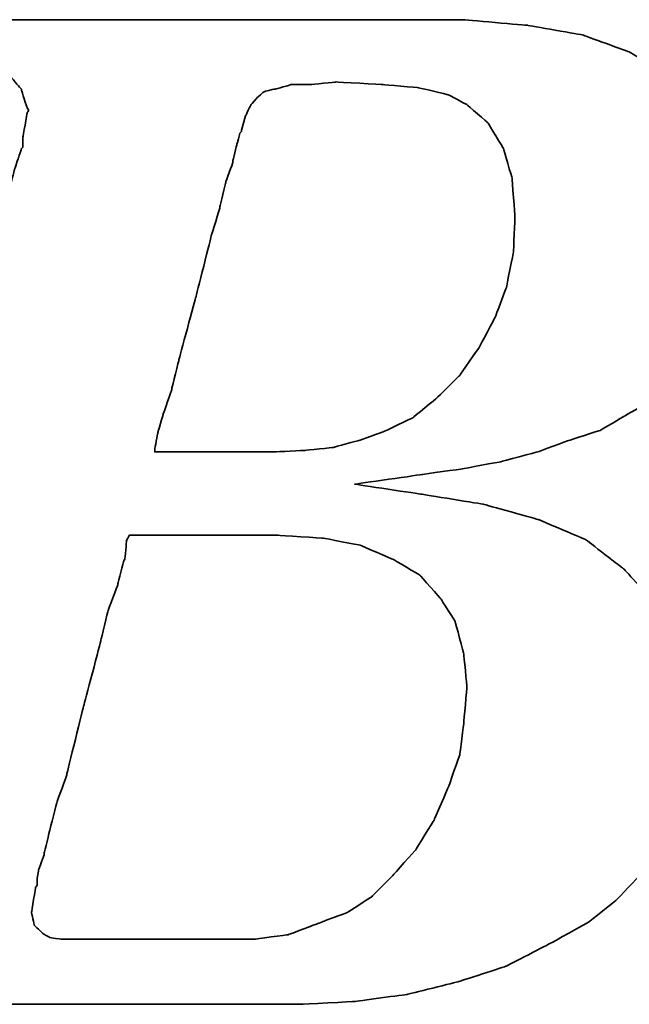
# Model space of a CAD drawing. Header units: millimetres. Extents: x -2774 to 3135, y -1571 to 860.
# Tile 128 of 256: x -2404.8 to -2401.91, y -866.96 to -862.29. Entities that reach past the tile are written whole.
import ezdxf

# ---------------------------------------------------------------- set-up
doc = ezdxf.new("R2010")
doc.units = ezdxf.units.MM
doc.layers.add('DIM', color=4, linetype='CONTINUOUS')
doc.layers.add('layer 1', color=7, linetype='CONTINUOUS')

# ---------------------------------------------------------------- blocks, each defined once
blk = doc.blocks.new('TBI MOTION logo(完整正式版)')
at = {"layer": 'layer 1', "color": 22, "lineweight": 35}
for points, knots in [([(-64.65375, -6.86375), (-64.65375, -6.86375), (-64.84375, -7.29625), (-64.84375, -7.29625), (-64.84375, -7.29625), (-64.84375, -7.29625), (-64.86875, -7.34375), (-64.86875, -7.34375), (-64.86875, -7.34375), (-64.86875, -7.34375), (-64.86875, -7.36875), (-64.86875, -7.36875), (-64.86875, -7.36875), (-64.86875, -7.36875), (-65.15375, -7.65375), (-65.15375, -7.65375), (-65.15375, -7.65375), (-65.15375, -7.65375), (-65.17875, -7.65375), (-65.17875, -7.65375), (-65.17875, -7.65375), (-65.17875, -7.65375), (-65.20375, -7.67875), (-65.20375, -7.67875), (-65.20375, -7.67875), (-65.20375, -7.67875), (-65.58875, -7.87125), (-65.58875, -7.87125), (-65.58875, -7.87125), (-65.58875, -7.87125), (-65.63375, -7.87125), (-65.63375, -7.87125), (-65.63375, -7.87125), (-65.63375, -7.87125), (-65.65875, -7.89375), (-65.65875, -7.89375), (-65.65875, -7.89375), (-65.65875, -7.89375), (-66.09375, -7.94375), (-66.09375, -7.94375), (-66.09375, -7.94375), (-66.09375, -7.94375), (-66.11375, -7.94375), (-66.11375, -7.94375), (-66.11375, -7.94375), (-66.11375, -7.94375), (-66.16375, -7.94375), (-66.16375, -7.94375), (-66.16375, -7.94375), (-66.16375, -7.94375), (-66.30875, -7.94375), (-66.30875, -7.94375), (-66.30875, -7.94375), (-66.30875, -7.94375), (-66.69375, -7.94375), (-66.69375, -7.94375), (-66.69375, -7.94375), (-66.69375, -7.94375), (-67.07375, -7.94375), (-67.07375, -7.94375), (-67.07375, -7.94375), (-67.07375, -7.94375), (-67.12375, -7.94375), (-67.12375, -7.94375), (-67.12375, -7.94375), (-67.12375, -7.94375), (-67.12375, -7.96625), (-67.12375, -7.96625), (-67.12375, -7.96625), (-67.12375, -7.96625), (-67.14875, -7.99125), (-67.14875, -7.99125), (-67.14875, -7.99125), (-67.14875, -7.99125), (-67.24375, -8.34875), (-67.24375, -8.34875), (-67.24375, -8.34875), (-67.24375, -8.34875), (-67.31375, -8.68625), (-67.31375, -8.68625), (-67.31375, -8.68625), (-67.31375, -8.68625), (-67.26875, -8.68625), (-67.26875, -8.68625), (-67.26875, -8.68625), (-67.26875, -8.68625), (-67.07375, -8.68625), (-67.07375, -8.68625), (-67.07375, -8.68625), (-67.07375, -8.68625), (-66.54875, -8.68625), (-66.54875, -8.68625), (-66.54875, -8.68625), (-66.54875, -8.68625), (-65.82625, -8.68625), (-65.82625, -8.68625), (-65.82625, -8.68625), (-65.82625, -8.68625), (-65.01375, -8.68625), (-65.01375, -8.68625), (-65.01375, -8.68625), (-65.01375, -8.68625), (-64.05375, -8.68625), (-64.05375, -8.68625), (-64.05375, -8.68625), (-64.05375, -8.68625), (-62.08375, -8.68625), (-62.08375, -8.68625), (-62.08375, -8.68625), (-62.08375, -8.68625), (-60.06875, -8.68625), (-60.06875, -8.68625), (-60.06875, -8.68625), (-60.06875, -8.68625), (-59.10875, -8.68625), (-59.10875, -8.68625), (-59.10875, -8.68625), (-59.10875, -8.68625), (-58.29375, -8.68625), (-58.29375, -8.68625), (-58.29375, -8.68625), (-58.29375, -8.68625), (-57.57375, -8.68625), (-57.57375, -8.68625), (-57.57375, -8.68625), (-57.57375, -8.68625), (-57.04875, -8.68625), (-57.04875, -8.68625), (-57.04875, -8.68625), (-57.04875, -8.68625), (-56.85375, -8.68625), (-56.85375, -8.68625), (-56.85375, -8.68625), (-56.85375, -8.68625), (-56.70875, -8.68625), (-56.70875, -8.68625), (-56.70875, -8.68625), (-56.70875, -8.68625), (-56.61375, -8.68625), (-56.61375, -8.68625), (-56.61375, -8.68625), (-56.61375, -8.68625), (-56.56875, -8.68625), (-56.56875, -8.68625), (-56.56875, -8.68625), (-56.56875, -8.68625), (-55.65375, -8.63875), (-55.65375, -8.63875), (-55.65375, -8.63875), (-55.65375, -8.63875), (-54.76875, -8.51875), (-54.76875, -8.51875), (-54.76875, -8.51875), (-54.76875, -8.51875), (-53.90375, -8.30375), (-53.90375, -8.30375), (-53.90375, -8.30375), (-53.90375, -8.30375), (-53.08875, -8.03875), (-53.08875, -8.03875), (-53.08875, -8.03875), (-53.08875, -8.03875), (-52.34375, -7.65375), (-52.34375, -7.65375), (-52.34375, -7.65375), (-52.34375, -7.65375), (-51.69875, -7.29625), (-51.69875, -7.29625), (-51.69875, -7.29625), (-51.69875, -7.29625), (-51.21875, -6.91125), (-51.21875, -6.91125), (-51.21875, -6.91125), (-51.21875, -6.91125), (-50.83375, -6.50375), (-50.83375, -6.50375), (-50.83375, -6.50375), (-50.83375, -6.50375), (-50.44875, -5.94875), (-50.44875, -5.94875), (-50.44875, -5.94875), (-50.44875, -5.94875), (-50.13875, -5.30375), (-50.13875, -5.30375), (-50.13875, -5.30375), (-50.13875, -5.30375), (-49.99375, -4.65375), (-49.99375, -4.65375), (-49.99375, -4.65375), (-49.99375, -4.65375), (-49.92375, -3.98375), (-49.92375, -3.98375), (-49.92375, -3.98375), (-49.92375, -3.98375), (-49.99375, -3.19374), (-49.99375, -3.19374), (-49.99375, -3.19374), (-49.99375, -3.19374), (-50.23374, -2.44874), (-50.23374, -2.44874), (-50.23374, -2.44874), (-50.23374, -2.44874), (-50.59375, -1.87374), (-50.59375, -1.87374), (-50.59375, -1.87374), (-50.59375, -1.87374), (-51.09875, -1.31874), (-51.09875, -1.31874), (-51.09875, -1.31874), (-51.09875, -1.31874), (-51.74375, -0.81875), (-51.74375, -0.81875), (-51.74375, -0.81875), (-51.74375, -0.81875), (-52.53875, -0.48125), (-52.53875, -0.48125), (-52.53875, -0.48125), (-52.53875, -0.48125), (-53.47375, -0.21875), (-53.47375, -0.21875), (-53.47375, -0.21875), (-53.47375, -0.21875), (-54.52875, -0.04874), (-54.52875, -0.04874), (-54.52875, -0.04874), (-54.52875, -0.04874), (-55.65375, 0.12125), (-55.65375, 0.12125), (-55.65375, 0.12125), (-55.65375, 0.12125), (-54.50375, 0.28624), (-54.50375, 0.28624), (-54.50375, 0.28624), (-54.50375, 0.28624), (-53.83375, 0.38124), (-53.83375, 0.38124), (-53.83375, 0.38124), (-53.83375, 0.38124), (-53.18375, 0.50125), (-53.18375, 0.50125), (-53.18375, 0.50125), (-53.18375, 0.50125), (-52.55875, 0.66874), (-52.55875, 0.66874), (-52.55875, 0.66874), (-52.55875, 0.66874), (-52.03375, 0.86124), (-52.03375, 0.86124), (-52.03375, 0.86124), (-52.03375, 0.86124), (-51.50374, 1.03124), (-51.50374, 1.03124), (-51.50374, 1.03124), (-51.50374, 1.03124), (-51.09875, 1.27125), (-51.09875, 1.27125), (-51.09875, 1.27125), (-51.09875, 1.27125), (-50.71375, 1.48624), (-50.71375, 1.48624), (-50.71375, 1.48624), (-50.71375, 1.48624), (-50.37625, 1.77625), (-50.37625, 1.77625), (-50.37625, 1.77625), (-50.37625, 1.77625), (-49.82375, 2.37625), (-49.82375, 2.37625), (-49.82375, 2.37625), (-49.82375, 2.37625), (-49.41875, 2.99625), (-49.41875, 2.99625), (-49.41875, 2.99625), (-49.41875, 2.99625), (-49.22375, 3.76625), (-49.22375, 3.76625), (-49.22375, 3.76625), (-49.22375, 3.76625), (-49.15375, 4.50874), (-49.15375, 4.50874), (-49.15375, 4.50874), (-49.15375, 4.50874), (-49.20375, 5.25125), (-49.20375, 5.25125), (-49.20375, 5.25125), (-49.20375, 5.25125), (-49.41875, 5.92625), (-49.41875, 5.92625), (-49.41875, 5.92625), (-49.41875, 5.92625), (-49.77875, 6.47625), (-49.77875, 6.47625), (-49.77875, 6.47625), (-49.77875, 6.47625), (-50.33125, 7.02624), (-50.33125, 7.02624), (-50.33125, 7.02624), (-50.33125, 7.02624), (-51.00125, 7.43625), (-51.00125, 7.43625), (-51.00125, 7.43625), (-51.00125, 7.43625), (-51.79375, 7.72625), (-51.79375, 7.72625), (-51.79375, 7.72625), (-51.79375, 7.72625), (-52.72875, 7.89124), (-52.72875, 7.89124), (-52.72875, 7.89124), (-52.72875, 7.89124), (-53.83375, 7.98625), (-53.83375, 7.98625), (-53.83375, 7.98625), (-53.83375, 7.98625), (-53.92875, 7.98625), (-53.92875, 7.98625), (-53.92875, 7.98625), (-53.92875, 7.98625), (-54.26375, 7.98625), (-54.26375, 7.98625), (-54.26375, 7.98625), (-54.26375, 7.98625), (-54.74375, 7.98625), (-54.74375, 7.98625), (-54.74375, 7.98625), (-54.74375, 7.98625), (-55.36875, 7.98625), (-55.36875, 7.98625), (-55.36875, 7.98625), (-55.36875, 7.98625), (-56.13375, 7.98625), (-56.13375, 7.98625), (-56.13375, 7.98625), (-56.13375, 7.98625), (-56.94875, 7.98625), (-56.94875, 7.98625), (-56.94875, 7.98625), (-56.94875, 7.98625), (-58.77625, 7.98625), (-58.77625, 7.98625), (-58.77625, 7.98625), (-58.77625, 7.98625), (-60.59875, 7.98625), (-60.59875, 7.98625), (-60.59875, 7.98625), (-60.59875, 7.98625), (-61.41375, 7.98625), (-61.41375, 7.98625), (-61.41375, 7.98625), (-61.41375, 7.98625), (-62.17875, 7.98625), (-62.17875, 7.98625), (-62.17875, 7.98625), (-62.17875, 7.98625), (-62.80375, 7.98625), (-62.80375, 7.98625), (-62.80375, 7.98625), (-62.80375, 7.98625), (-63.30625, 7.98625), (-63.30625, 7.98625), (-63.30625, 7.98625), (-63.30625, 7.98625), (-63.57375, 7.98625), (-63.57375, 7.98625), (-63.57375, 7.98625), (-63.57375, 7.98625), (-63.57375, 7.96375), (-63.57375, 7.96375), (-63.57375, 7.96375), (-63.57375, 7.96375), (-63.59875, 7.94125), (-63.59875, 7.94125), (-63.59875, 7.94125), (-63.59875, 7.94125), (-63.69375, 7.55625), (-63.69375, 7.55625), (-63.69375, 7.55625), (-63.69375, 7.55625), (-63.76375, 7.24624), (-63.76375, 7.24624), (-63.76375, 7.24624), (-63.76375, 7.24624), (-63.23875, 7.24624), (-63.23875, 7.24624), (-63.23875, 7.24624), (-63.23875, 7.24624), (-62.75875, 7.24624), (-62.75875, 7.24624), (-62.75875, 7.24624), (-62.75875, 7.24624), (-62.61125, 7.24624), (-62.61125, 7.24624), (-62.61125, 7.24624), (-62.61125, 7.24624), (-62.56625, 7.24624), (-62.56625, 7.24624), (-62.56625, 7.24624), (-62.56625, 7.24624), (-62.22875, 7.24624), (-62.22875, 7.24624), (-62.22875, 7.24624), (-62.22875, 7.24624), (-62.20375, 7.24624), (-62.20375, 7.24624), (-62.20375, 7.24624), (-62.20375, 7.24624), (-62.17875, 7.21875), (-62.17875, 7.21875), (-62.17875, 7.21875), (-62.17875, 7.21875), (-61.96375, 7.17125), (-61.96375, 7.17125), (-61.96375, 7.17125), (-61.96375, 7.17125), (-61.72375, 7.12624), (-61.72375, 7.12624), (-61.72375, 7.12624), (-61.72375, 7.12624), (-61.70375, 7.12624), (-61.70375, 7.12624), (-61.70375, 7.12624), (-61.70375, 7.12624), (-61.55875, 7.07624), (-61.55875, 7.07624), (-61.55875, 7.07624), (-61.55875, 7.07624), (-61.50875, 7.07624), (-61.50875, 7.07624), (-61.50875, 7.07624), (-61.50875, 7.07624), (-61.48375, 7.02624), (-61.48375, 7.02624), (-61.48375, 7.02624), (-61.48375, 7.02624), (-61.31875, 6.83375), (-61.31875, 6.83375), (-61.31875, 6.83375), (-61.31875, 6.83375), (-61.29375, 6.81125), (-61.29375, 6.81125), (-61.29375, 6.81125), (-61.29375, 6.81125), (-61.29375, 6.78625), (-61.29375, 6.78625), (-61.29375, 6.78625), (-61.29375, 6.78625), (-61.19875, 6.50124), (-61.19875, 6.50124), (-61.19875, 6.50124), (-61.19875, 6.50124), (-61.17375, 6.45124), (-61.17375, 6.45124), (-61.17375, 6.45124), (-61.17375, 6.45124), (-61.19875, 6.40625), (-61.19875, 6.40625), (-61.19875, 6.40625), (-61.19875, 6.40625), (-61.26875, 5.99624), (-61.26875, 5.99624), (-61.26875, 5.99624), (-61.26875, 5.99624), (-61.26875, 5.85125), (-61.26875, 5.85125), (-61.26875, 5.85125), (-61.26875, 5.85125), (-61.26875, 5.82625), (-61.26875, 5.82625), (-61.26875, 5.82625), (-61.26875, 5.82625), (-61.29375, 5.80625), (-61.29375, 5.80625), (-61.29375, 5.80625), (-61.29375, 5.80625), (-61.34125, 5.66125), (-61.34125, 5.66125), (-61.34125, 5.66125), (-61.34125, 5.66125), (-61.41375, 5.44625), (-61.41375, 5.44625), (-61.41375, 5.44625), (-61.41375, 5.44625), (-61.48375, 5.15625), (-61.48375, 5.15625), (-61.48375, 5.15625), (-61.48375, 5.15625), (-61.58375, 4.82124), (-61.58375, 4.82124), (-61.58375, 4.82124), (-61.58375, 4.82124), (-61.79875, 4.00375), (-61.79875, 4.00375), (-61.79875, 4.00375), (-61.79875, 4.00375), (-62.05875, 2.99625), (-62.05875, 2.99625), (-62.05875, 2.99625), (-62.05875, 2.99625), (-62.34875, 1.91625), (-62.34875, 1.91625), (-62.34875, 1.91625), (-62.34875, 1.91625), (-62.97375, -0.41124), (-62.97375, -0.41124), (-62.97375, -0.41124), (-62.97375, -0.41124), (-63.59875, -2.75875), (-63.59875, -2.75875), (-63.59875, -2.75875), (-63.59875, -2.75875), (-63.88375, -3.86374), (-63.88375, -3.86374), (-63.88375, -3.86374), (-63.88375, -3.86374), (-64.14875, -4.82374), (-64.14875, -4.82374), (-64.14875, -4.82374), (-64.14875, -4.82374), (-64.36375, -5.64125), (-64.36375, -5.64125), (-64.36375, -5.64125), (-64.36375, -5.64125), (-64.43625, -5.97625), (-64.43625, -5.97625), (-64.43625, -5.97625), (-64.43625, -5.97625), (-64.50875, -6.28625), (-64.50875, -6.28625), (-64.50875, -6.28625), (-64.50875, -6.28625), (-64.50875, -6.30875), (-64.50875, -6.30875), (-64.50875, -6.30875), (-64.50875, -6.30875), (-64.57875, -6.50375), (-64.57875, -6.50375), (-64.57875, -6.50375), (-64.57875, -6.50375), (-64.62875, -6.69625), (-64.62875, -6.69625), (-64.62875, -6.69625), (-64.62875, -6.69625), (-64.62875, -6.76875), (-64.62875, -6.76875), (-64.62875, -6.76875), (-64.62875, -6.76875), (-64.62875, -6.81375), (-64.62875, -6.81375), (-64.62875, -6.81375), (-64.62875, -6.81375), (-64.62875, -6.83875), (-64.62875, -6.83875), (-64.62875, -6.83875), (-64.62875, -6.83875), (-64.65375, -6.86375), (-64.65375, -6.86375)], [0, 0, 0, 0, 0.00719424, 0.00719424, 0.00719424, 0.00719425, 0.01438849, 0.01438849, 0.01438849, 0.0143885, 0.02158273, 0.02158273, 0.02158273, 0.02158274, 0.02877698, 0.02877698, 0.02877698, 0.02877699, 0.03597122, 0.03597122, 0.03597122, 0.03597123, 0.04316547, 0.04316547, 0.04316547, 0.04316548, 0.05035971, 0.05035971, 0.05035971, 0.05035972, 0.05755396, 0.05755396, 0.05755396, 0.05755397, 0.0647482, 0.0647482, 0.0647482, 0.06474821, 0.07194245, 0.07194245, 0.07194245, 0.07194246, 0.07913669, 0.07913669, 0.07913669, 0.0791367, 0.08633094, 0.08633094, 0.08633094, 0.08633095, 0.09352518, 0.09352518, 0.09352518, 0.09352519, 0.10071942, 0.10071942, 0.10071942, 0.10071943, 0.10791367, 0.10791367, 0.10791367, 0.10791368, 0.11510791, 0.11510791, 0.11510791, 0.11510792, 0.12230216, 0.12230216, 0.12230216, 0.12230217, 0.1294964, 0.1294964, 0.1294964, 0.12949641, 0.13669065, 0.13669065, 0.13669065, 0.13669066, 0.14388489, 0.14388489, 0.14388489, 0.1438849, 0.15107914, 0.15107914, 0.15107914, 0.15107915, 0.15827338, 0.15827338, 0.15827338, 0.15827339, 0.16546763, 0.16546763, 0.16546763, 0.16546764, 0.17266187, 0.17266187, 0.17266187, 0.17266188, 0.17985612, 0.17985612, 0.17985612, 0.17985613, 0.18705036, 0.18705036, 0.18705036, 0.18705037, 0.1942446, 0.1942446, 0.1942446, 0.19424461, 0.20143885, 0.20143885, 0.20143885, 0.20143886, 0.20863309, 0.20863309, 0.20863309, 0.2086331, 0.21582734, 0.21582734, 0.21582734, 0.21582735, 0.22302158, 0.22302158, 0.22302158, 0.22302159, 0.23021583, 0.23021583, 0.23021583, 0.23021584, 0.23741007, 0.23741007, 0.23741007, 0.23741008, 0.24460432, 0.24460432, 0.24460432, 0.24460433, 0.25179856, 0.25179856, 0.25179856, 0.25179857, 0.25899281, 0.25899281, 0.25899281, 0.25899282, 0.26618705, 0.26618705, 0.26618705, 0.26618706, 0.27338129, 0.27338129, 0.27338129, 0.2733813, 0.28057554, 0.28057554, 0.28057554, 0.28057555, 0.28776978, 0.28776978, 0.28776978, 0.28776979, 0.29496403, 0.29496403, 0.29496403, 0.29496404, 0.30215827, 0.30215827, 0.30215827, 0.30215828, 0.30935252, 0.30935252, 0.30935252, 0.30935253, 0.31654676, 0.31654676, 0.31654676, 0.31654677, 0.32374101, 0.32374101, 0.32374101, 0.32374102, 0.33093525, 0.33093525, 0.33093525, 0.33093526, 0.3381295, 0.3381295, 0.3381295, 0.33812951, 0.34532374, 0.34532374, 0.34532374, 0.34532375, 0.35251799, 0.35251799, 0.35251799, 0.352518, 0.35971223, 0.35971223, 0.35971223, 0.35971224, 0.36690647, 0.36690647, 0.36690647, 0.36690648, 0.37410072, 0.37410072, 0.37410072, 0.37410073, 0.38129496, 0.38129496, 0.38129496, 0.38129497, 0.38848921, 0.38848921, 0.38848921, 0.38848922, 0.39568345, 0.39568345, 0.39568345, 0.39568346, 0.4028777, 0.4028777, 0.4028777, 0.40287771, 0.41007194, 0.41007194, 0.41007194, 0.41007195, 0.41726619, 0.41726619, 0.41726619, 0.4172662, 0.42446043, 0.42446043, 0.42446043, 0.42446044, 0.43165468, 0.43165468, 0.43165468, 0.43165469, 0.43884892, 0.43884892, 0.43884892, 0.43884893, 0.44604317, 0.44604317, 0.44604317, 0.44604318, 0.45323741, 0.45323741, 0.45323741, 0.45323742, 0.46043165, 0.46043165, 0.46043165, 0.46043166, 0.4676259, 0.4676259, 0.4676259, 0.46762591, 0.47482014, 0.47482014, 0.47482014, 0.47482015, 0.48201439, 0.48201439, 0.48201439, 0.4820144, 0.48920863, 0.48920863, 0.48920863, 0.48920864, 0.49640288, 0.49640288, 0.49640288, 0.49640289, 0.50359712, 0.50359712, 0.50359712, 0.50359713, 0.51079137, 0.51079137, 0.51079137, 0.51079138, 0.51798561, 0.51798561, 0.51798561, 0.51798562, 0.52517986, 0.52517986, 0.52517986, 0.52517987, 0.5323741, 0.5323741, 0.5323741, 0.53237411, 0.53956835, 0.53956835, 0.53956835, 0.53956836, 0.54676259, 0.54676259, 0.54676259, 0.5467626, 0.55395683, 0.55395683, 0.55395683, 0.55395684, 0.56115108, 0.56115108, 0.56115108, 0.56115109, 0.56834532, 0.56834532, 0.56834532, 0.56834533, 0.57553957, 0.57553957, 0.57553957, 0.57553958, 0.58273381, 0.58273381, 0.58273381, 0.58273382, 0.58992806, 0.58992806, 0.58992806, 0.58992807, 0.5971223, 0.5971223, 0.5971223, 0.59712231, 0.60431655, 0.60431655, 0.60431655, 0.60431656, 0.61151079, 0.61151079, 0.61151079, 0.6115108, 0.61870504, 0.61870504, 0.61870504, 0.61870505, 0.62589928, 0.62589928, 0.62589928, 0.62589929, 0.63309353, 0.63309353, 0.63309353, 0.63309354, 0.64028777, 0.64028777, 0.64028777, 0.64028778, 0.64748201, 0.64748201, 0.64748201, 0.64748202, 0.65467626, 0.65467626, 0.65467626, 0.65467627, 0.6618705, 0.6618705, 0.6618705, 0.66187051, 0.66906475, 0.66906475, 0.66906475, 0.66906476, 0.67625899, 0.67625899, 0.67625899, 0.676259, 0.68345324, 0.68345324, 0.68345324, 0.68345325, 0.69064748, 0.69064748, 0.69064748, 0.69064749, 0.69784173, 0.69784173, 0.69784173, 0.69784174, 0.70503597, 0.70503597, 0.70503597, 0.70503598, 0.71223022, 0.71223022, 0.71223022, 0.71223023, 0.71942446, 0.71942446, 0.71942446, 0.71942447, 0.72661871, 0.72661871, 0.72661871, 0.72661872, 0.73381295, 0.73381295, 0.73381295, 0.73381296, 0.74100719, 0.74100719, 0.74100719, 0.7410072, 0.74820144, 0.74820144, 0.74820144, 0.74820145, 0.75539568, 0.75539568, 0.75539568, 0.75539569, 0.76258993, 0.76258993, 0.76258993, 0.76258994, 0.76978417, 0.76978417, 0.76978417, 0.76978418, 0.77697842, 0.77697842, 0.77697842, 0.77697843, 0.78417266, 0.78417266, 0.78417266, 0.78417267, 0.79136691, 0.79136691, 0.79136691, 0.79136692, 0.79856115, 0.79856115, 0.79856115, 0.79856116, 0.8057554, 0.8057554, 0.8057554, 0.80575541, 0.81294964, 0.81294964, 0.81294964, 0.81294965, 0.82014388, 0.82014388, 0.82014388, 0.82014389, 0.82733813, 0.82733813, 0.82733813, 0.82733814, 0.83453237, 0.83453237, 0.83453237, 0.83453238, 0.84172662, 0.84172662, 0.84172662, 0.84172663, 0.84892086, 0.84892086, 0.84892086, 0.84892087, 0.85611511, 0.85611511, 0.85611511, 0.85611512, 0.86330935, 0.86330935, 0.86330935, 0.86330936, 0.8705036, 0.8705036, 0.8705036, 0.87050361, 0.87769784, 0.87769784, 0.87769784, 0.87769785, 0.88489209, 0.88489209, 0.88489209, 0.8848921, 0.89208633, 0.89208633, 0.89208633, 0.89208634, 0.89928058, 0.89928058, 0.89928058, 0.89928059, 0.90647482, 0.90647482, 0.90647482, 0.90647483, 0.91366906, 0.91366906, 0.91366906, 0.91366907, 0.92086331, 0.92086331, 0.92086331, 0.92086332, 0.92805755, 0.92805755, 0.92805755, 0.92805756, 0.9352518, 0.9352518, 0.9352518, 0.93525181, 0.94244604, 0.94244604, 0.94244604, 0.94244605, 0.94964029, 0.94964029, 0.94964029, 0.9496403, 0.95683453, 0.95683453, 0.95683453, 0.95683454, 0.96402878, 0.96402878, 0.96402878, 0.96402879, 0.97122302, 0.97122302, 0.97122302, 0.97122303, 0.97841727, 0.97841727, 0.97841727, 0.97841728, 0.98561151, 0.98561151, 0.98561151, 0.98561152, 0.99280576, 0.99280576, 0.99280576, 0.99280577, 1, 1, 1, 1]), ([(-57.50375, 6.35625), (-57.50375, 6.35625), (-57.57375, 6.11625), (-57.57375, 6.11625), (-57.57375, 6.11625), (-57.57375, 6.11625), (-57.57375, 6.09125), (-57.57375, 6.09125), (-57.57375, 6.09125), (-57.57375, 6.09125), (-57.59875, 6.06625), (-57.59875, 6.06625), (-57.59875, 6.06625), (-57.59875, 6.06625), (-57.64875, 5.87625), (-57.64875, 5.87625), (-57.64875, 5.87625), (-57.64875, 5.87625), (-57.71875, 5.58875), (-57.71875, 5.58875), (-57.71875, 5.58875), (-57.71875, 5.58875), (-57.71875, 5.56625), (-57.71875, 5.56625), (-57.71875, 5.56625), (-57.71875, 5.56625), (-57.83875, 5.23125), (-57.83875, 5.23125), (-57.83875, 5.23125), (-57.83875, 5.23125), (-57.93625, 4.82124), (-57.93625, 4.82124), (-57.93625, 4.82124), (-57.93625, 4.82124), (-57.93625, 4.79624), (-57.93625, 4.79624), (-57.93625, 4.79624), (-57.93625, 4.79624), (-58.07875, 4.34125), (-58.07875, 4.34125), (-58.07875, 4.34125), (-58.07875, 4.34125), (-58.34375, 3.28625), (-58.34375, 3.28625), (-58.34375, 3.28625), (-58.34375, 3.28625), (-58.62875, 2.23124), (-58.62875, 2.23124), (-58.62875, 2.23124), (-58.62875, 2.23124), (-58.74875, 1.75125), (-58.74875, 1.75125), (-58.74875, 1.75125), (-58.74875, 1.75125), (-58.74875, 1.72625), (-58.74875, 1.72625), (-58.74875, 1.72625), (-58.74875, 1.72625), (-58.89375, 1.31625), (-58.89375, 1.31625), (-58.89375, 1.31625), (-58.89375, 1.31625), (-58.98875, 0.98124), (-58.98875, 0.98124), (-58.98875, 0.98124), (-58.98875, 0.98124), (-59.03875, 0.71625), (-59.03875, 0.71625), (-59.03875, 0.71625), (-59.03875, 0.71625), (-59.03875, 0.66874), (-59.03875, 0.66874), (-59.03875, 0.66874), (-59.03875, 0.66874), (-58.91875, 0.66874), (-58.91875, 0.66874), (-58.91875, 0.66874), (-58.91875, 0.66874), (-58.53375, 0.66874), (-58.53375, 0.66874), (-58.53375, 0.66874), (-58.53375, 0.66874), (-58.10375, 0.66874), (-58.10375, 0.66874), (-58.10375, 0.66874), (-58.10375, 0.66874), (-57.66875, 0.66874), (-57.66875, 0.66874), (-57.66875, 0.66874), (-57.66875, 0.66874), (-57.33375, 0.66874), (-57.33375, 0.66874), (-57.33375, 0.66874), (-57.33375, 0.66874), (-57.09375, 0.66874), (-57.09375, 0.66874), (-57.09375, 0.66874), (-57.09375, 0.66874), (-56.99875, 0.66874), (-56.99875, 0.66874), (-56.99875, 0.66874), (-56.99875, 0.66874), (-56.49375, 0.69374), (-56.49375, 0.69374), (-56.49375, 0.69374), (-56.49375, 0.69374), (-56.01375, 0.74374), (-56.01375, 0.74374), (-56.01375, 0.74374), (-56.01375, 0.74374), (-55.58375, 0.86124), (-55.58375, 0.86124), (-55.58375, 0.86124), (-55.58375, 0.86124), (-55.17375, 1.00624), (-55.17375, 1.00624), (-55.17375, 1.00624), (-55.17375, 1.00624), (-54.67375, 1.24625), (-54.67375, 1.24625), (-54.67375, 1.24625), (-54.67375, 1.24625), (-54.26375, 1.58124), (-54.26375, 1.58124), (-54.26375, 1.58124), (-54.26375, 1.58124), (-53.87875, 1.96374), (-53.87875, 1.96374), (-53.87875, 1.96374), (-53.87875, 1.96374), (-53.54375, 2.44625), (-53.54375, 2.44625), (-53.54375, 2.44625), (-53.54375, 2.44625), (-53.27875, 2.95125), (-53.27875, 2.95125), (-53.27875, 2.95125), (-53.27875, 2.95125), (-53.08875, 3.45124), (-53.08875, 3.45124), (-53.08875, 3.45124), (-53.08875, 3.45124), (-52.96875, 4.05124), (-52.96875, 4.05124), (-52.96875, 4.05124), (-52.96875, 4.05124), (-52.94375, 4.65125), (-52.94375, 4.65125), (-52.94375, 4.65125), (-52.94375, 4.65125), (-52.99375, 5.30125), (-52.99375, 5.30125), (-52.99375, 5.30125), (-52.99375, 5.30125), (-53.13875, 5.80625), (-53.13875, 5.80625), (-53.13875, 5.80625), (-53.13875, 5.80625), (-53.39875, 6.23625), (-53.39875, 6.23625), (-53.39875, 6.23625), (-53.39875, 6.23625), (-53.75875, 6.54875), (-53.75875, 6.54875), (-53.75875, 6.54875), (-53.75875, 6.54875), (-54.07375, 6.71625), (-54.07375, 6.71625), (-54.07375, 6.71625), (-54.07375, 6.71625), (-54.57375, 6.83375), (-54.57375, 6.83375), (-54.57375, 6.83375), (-54.57375, 6.83375), (-55.17375, 6.88625), (-55.17375, 6.88625), (-55.17375, 6.88625), (-55.17375, 6.88625), (-55.96875, 6.93125), (-55.96875, 6.93125), (-55.96875, 6.93125), (-55.96875, 6.93125), (-56.39875, 6.88625), (-56.39875, 6.88625), (-56.39875, 6.88625), (-56.39875, 6.88625), (-56.42125, 6.88625), (-56.42125, 6.88625), (-56.42125, 6.88625), (-56.42125, 6.88625), (-56.73375, 6.88625), (-56.73375, 6.88625), (-56.73375, 6.88625), (-56.73375, 6.88625), (-56.99875, 6.81125), (-56.99875, 6.81125), (-56.99875, 6.81125), (-56.99875, 6.81125), (-57.02375, 6.81125), (-57.02375, 6.81125), (-57.02375, 6.81125), (-57.02375, 6.81125), (-57.18875, 6.76625), (-57.18875, 6.76625), (-57.18875, 6.76625), (-57.18875, 6.76625), (-57.30875, 6.66625), (-57.30875, 6.66625), (-57.30875, 6.66625), (-57.30875, 6.66625), (-57.40875, 6.54875), (-57.40875, 6.54875), (-57.40875, 6.54875), (-57.40875, 6.54875), (-57.50375, 6.35625), (-57.50375, 6.35625)], [0, 0, 0, 0, 0.01851852, 0.01851852, 0.01851852, 0.01851853, 0.03703704, 0.03703704, 0.03703704, 0.03703705, 0.05555556, 0.05555556, 0.05555556, 0.05555557, 0.07407407, 0.07407407, 0.07407407, 0.07407408, 0.09259259, 0.09259259, 0.09259259, 0.0925926, 0.11111111, 0.11111111, 0.11111111, 0.11111112, 0.12962963, 0.12962963, 0.12962963, 0.12962964, 0.14814815, 0.14814815, 0.14814815, 0.14814816, 0.16666667, 0.16666667, 0.16666667, 0.16666668, 0.18518519, 0.18518519, 0.18518519, 0.1851852, 0.2037037, 0.2037037, 0.2037037, 0.20370371, 0.22222222, 0.22222222, 0.22222222, 0.22222223, 0.24074074, 0.24074074, 0.24074074, 0.24074075, 0.25925926, 0.25925926, 0.25925926, 0.25925927, 0.27777778, 0.27777778, 0.27777778, 0.27777779, 0.2962963, 0.2962963, 0.2962963, 0.29629631, 0.31481481, 0.31481481, 0.31481481, 0.31481482, 0.33333333, 0.33333333, 0.33333333, 0.33333334, 0.35185185, 0.35185185, 0.35185185, 0.35185186, 0.37037037, 0.37037037, 0.37037037, 0.37037038, 0.38888889, 0.38888889, 0.38888889, 0.3888889, 0.40740741, 0.40740741, 0.40740741, 0.40740742, 0.42592593, 0.42592593, 0.42592593, 0.42592594, 0.44444444, 0.44444444, 0.44444444, 0.44444445, 0.46296296, 0.46296296, 0.46296296, 0.46296297, 0.48148148, 0.48148148, 0.48148148, 0.48148149, 0.5, 0.5, 0.5, 0.50000001, 0.51851852, 0.51851852, 0.51851852, 0.51851853, 0.53703704, 0.53703704, 0.53703704, 0.53703705, 0.55555556, 0.55555556, 0.55555556, 0.55555557, 0.57407407, 0.57407407, 0.57407407, 0.57407408, 0.59259259, 0.59259259, 0.59259259, 0.5925926, 0.61111111, 0.61111111, 0.61111111, 0.61111112, 0.62962963, 0.62962963, 0.62962963, 0.62962964, 0.64814815, 0.64814815, 0.64814815, 0.64814816, 0.66666667, 0.66666667, 0.66666667, 0.66666668, 0.68518519, 0.68518519, 0.68518519, 0.6851852, 0.7037037, 0.7037037, 0.7037037, 0.70370371, 0.72222222, 0.72222222, 0.72222222, 0.72222223, 0.74074074, 0.74074074, 0.74074074, 0.74074075, 0.75925926, 0.75925926, 0.75925926, 0.75925927, 0.77777778, 0.77777778, 0.77777778, 0.77777779, 0.7962963, 0.7962963, 0.7962963, 0.79629631, 0.81481481, 0.81481481, 0.81481481, 0.81481482, 0.83333333, 0.83333333, 0.83333333, 0.83333334, 0.85185185, 0.85185185, 0.85185185, 0.85185186, 0.87037037, 0.87037037, 0.87037037, 0.87037038, 0.88888889, 0.88888889, 0.88888889, 0.8888889, 0.90740741, 0.90740741, 0.90740741, 0.90740742, 0.92592593, 0.92592593, 0.92592593, 0.92592594, 0.94444444, 0.94444444, 0.94444444, 0.94444445, 0.96296296, 0.96296296, 0.96296296, 0.96296297, 0.98148148, 0.98148148, 0.98148148, 0.98148149, 1, 1, 1, 1]), ([(-61.03125, -6.57375), (-61.03125, -6.57375), (-61.03125, -6.67125), (-61.03125, -6.67125), (-61.03125, -6.67125), (-61.03125, -6.67125), (-61.05375, -6.69625), (-61.05375, -6.69625), (-61.05375, -6.69625), (-61.05375, -6.69625), (-61.12375, -7.12875), (-61.12375, -7.12875), (-61.12375, -7.12875), (-61.12375, -7.12875), (-61.07875, -7.34375), (-61.07875, -7.34375), (-61.07875, -7.34375), (-61.07875, -7.34375), (-60.93375, -7.48875), (-60.93375, -7.48875), (-60.93375, -7.48875), (-60.93375, -7.48875), (-60.81375, -7.55625), (-60.81375, -7.55625), (-60.81375, -7.55625), (-60.81375, -7.55625), (-60.62375, -7.58375), (-60.62375, -7.58375), (-60.62375, -7.58375), (-60.62375, -7.58375), (-60.30875, -7.58375), (-60.30875, -7.58375), (-60.30875, -7.58375), (-60.30875, -7.58375), (-59.97375, -7.58375), (-59.97375, -7.58375), (-59.97375, -7.58375), (-59.97375, -7.58375), (-59.87875, -7.58375), (-59.87875, -7.58375), (-59.87875, -7.58375), (-59.87875, -7.58375), (-59.63625, -7.58375), (-59.63625, -7.58375), (-59.63625, -7.58375), (-59.63625, -7.58375), (-58.96875, -7.58375), (-58.96875, -7.58375), (-58.96875, -7.58375), (-58.96875, -7.58375), (-58.29375, -7.58375), (-58.29375, -7.58375), (-58.29375, -7.58375), (-58.29375, -7.58375), (-58.05375, -7.58375), (-58.05375, -7.58375), (-58.05375, -7.58375), (-58.05375, -7.58375), (-57.98375, -7.58375), (-57.98375, -7.58375), (-57.98375, -7.58375), (-57.98375, -7.58375), (-57.35875, -7.58375), (-57.35875, -7.58375), (-57.35875, -7.58375), (-57.35875, -7.58375), (-56.78375, -7.50875), (-56.78375, -7.50875), (-56.78375, -7.50875), (-56.78375, -7.50875), (-56.27875, -7.31875), (-56.27875, -7.31875), (-56.27875, -7.31875), (-56.27875, -7.31875), (-55.77375, -7.12875), (-55.77375, -7.12875), (-55.77375, -7.12875), (-55.77375, -7.12875), (-55.36875, -6.86375), (-55.36875, -6.86375), (-55.36875, -6.86375), (-55.36875, -6.86375), (-55.00875, -6.50375), (-55.00875, -6.50375), (-55.00875, -6.50375), (-55.00875, -6.50375), (-54.62375, -6.06875), (-54.62375, -6.06875), (-54.62375, -6.06875), (-54.62375, -6.06875), (-54.31375, -5.56875), (-54.31375, -5.56875), (-54.31375, -5.56875), (-54.31375, -5.56875), (-54.07375, -5.01625), (-54.07375, -5.01625), (-54.07375, -5.01625), (-54.07375, -5.01625), (-53.87875, -4.46374), (-53.87875, -4.46374), (-53.87875, -4.46374), (-53.87875, -4.46374), (-53.80875, -3.91375), (-53.80875, -3.91375), (-53.80875, -3.91375), (-53.80875, -3.91375), (-53.75875, -3.31375), (-53.75875, -3.31375), (-53.75875, -3.31375), (-53.75875, -3.31375), (-53.80875, -2.75875), (-53.80875, -2.75875), (-53.80875, -2.75875), (-53.80875, -2.75875), (-53.95375, -2.20875), (-53.95375, -2.20875), (-53.95375, -2.20875), (-53.95375, -2.20875), (-54.19375, -1.82625), (-54.19375, -1.82625), (-54.19375, -1.82625), (-54.19375, -1.82625), (-54.55375, -1.41875), (-54.55375, -1.41875), (-54.55375, -1.41875), (-54.55375, -1.41875), (-55.00875, -1.15125), (-55.00875, -1.15125), (-55.00875, -1.15125), (-55.00875, -1.15125), (-55.56125, -0.91375), (-55.56125, -0.91375), (-55.56125, -0.91375), (-55.56125, -0.91375), (-56.18125, -0.79375), (-56.18125, -0.79375), (-56.18125, -0.79375), (-56.18125, -0.79375), (-56.94875, -0.74374), (-56.94875, -0.74374), (-56.94875, -0.74374), (-56.94875, -0.74374), (-56.99875, -0.74374), (-56.99875, -0.74374), (-56.99875, -0.74374), (-56.99875, -0.74374), (-57.09375, -0.74374), (-57.09375, -0.74374), (-57.09375, -0.74374), (-57.09375, -0.74374), (-57.38375, -0.74374), (-57.38375, -0.74374), (-57.38375, -0.74374), (-57.38375, -0.74374), (-57.76875, -0.74374), (-57.76875, -0.74374), (-57.76875, -0.74374), (-57.76875, -0.74374), (-58.24625, -0.74374), (-58.24625, -0.74374), (-58.24625, -0.74374), (-58.24625, -0.74374), (-58.72875, -0.74374), (-58.72875, -0.74374), (-58.72875, -0.74374), (-58.72875, -0.74374), (-59.20875, -0.74374), (-59.20875, -0.74374), (-59.20875, -0.74374), (-59.20875, -0.74374), (-59.46875, -0.74374), (-59.46875, -0.74374), (-59.46875, -0.74374), (-59.46875, -0.74374), (-59.51625, -0.83875), (-59.51625, -0.83875), (-59.51625, -0.83875), (-59.51625, -0.83875), (-59.54375, -1.15125), (-59.54375, -1.15125), (-59.54375, -1.15125), (-59.54375, -1.15125), (-59.56375, -1.17874), (-59.56375, -1.17874), (-59.56375, -1.17874), (-59.56375, -1.17874), (-59.66375, -1.55875), (-59.66375, -1.55875), (-59.66375, -1.55875), (-59.66375, -1.55875), (-59.66375, -1.58375), (-59.66375, -1.58375), (-59.66375, -1.58375), (-59.66375, -1.58375), (-59.82875, -2.01874), (-59.82875, -2.01874), (-59.82875, -2.01874), (-59.82875, -2.01874), (-59.94875, -2.52125), (-59.94875, -2.52125), (-59.94875, -2.52125), (-59.94875, -2.52125), (-60.23875, -3.62375), (-60.23875, -3.62375), (-60.23875, -3.62375), (-60.23875, -3.62375), (-60.52375, -4.77624), (-60.52375, -4.77624), (-60.52375, -4.77624), (-60.52375, -4.77624), (-60.52375, -4.79874), (-60.52375, -4.79874), (-60.52375, -4.79874), (-60.52375, -4.79874), (-60.69125, -5.25375), (-60.69125, -5.25375), (-60.69125, -5.25375), (-60.69125, -5.25375), (-60.81375, -5.73625), (-60.81375, -5.73625), (-60.81375, -5.73625), (-60.81375, -5.73625), (-60.90875, -6.11875), (-60.90875, -6.11875), (-60.90875, -6.11875), (-60.90875, -6.11875), (-60.90875, -6.14375), (-60.90875, -6.14375), (-60.90875, -6.14375), (-60.90875, -6.14375), (-61.00375, -6.40875), (-61.00375, -6.40875), (-61.00375, -6.40875), (-61.00375, -6.40875), (-61.03125, -6.57375), (-61.03125, -6.57375)], [0, 0, 0, 0, 0.01694915, 0.01694915, 0.01694915, 0.01694916, 0.03389831, 0.03389831, 0.03389831, 0.03389832, 0.05084746, 0.05084746, 0.05084746, 0.05084747, 0.06779661, 0.06779661, 0.06779661, 0.06779662, 0.08474576, 0.08474576, 0.08474576, 0.08474577, 0.10169492, 0.10169492, 0.10169492, 0.10169493, 0.11864407, 0.11864407, 0.11864407, 0.11864408, 0.13559322, 0.13559322, 0.13559322, 0.13559323, 0.15254237, 0.15254237, 0.15254237, 0.15254238, 0.16949153, 0.16949153, 0.16949153, 0.16949154, 0.18644068, 0.18644068, 0.18644068, 0.18644069, 0.20338983, 0.20338983, 0.20338983, 0.20338984, 0.22033898, 0.22033898, 0.22033898, 0.22033899, 0.23728814, 0.23728814, 0.23728814, 0.23728815, 0.25423729, 0.25423729, 0.25423729, 0.2542373, 0.27118644, 0.27118644, 0.27118644, 0.27118645, 0.28813559, 0.28813559, 0.28813559, 0.2881356, 0.30508475, 0.30508475, 0.30508475, 0.30508476, 0.3220339, 0.3220339, 0.3220339, 0.32203391, 0.33898305, 0.33898305, 0.33898305, 0.33898306, 0.3559322, 0.3559322, 0.3559322, 0.35593221, 0.37288136, 0.37288136, 0.37288136, 0.37288137, 0.38983051, 0.38983051, 0.38983051, 0.38983052, 0.40677966, 0.40677966, 0.40677966, 0.40677967, 0.42372881, 0.42372881, 0.42372881, 0.42372882, 0.44067797, 0.44067797, 0.44067797, 0.44067798, 0.45762712, 0.45762712, 0.45762712, 0.45762713, 0.47457627, 0.47457627, 0.47457627, 0.47457628, 0.49152542, 0.49152542, 0.49152542, 0.49152543, 0.50847458, 0.50847458, 0.50847458, 0.50847459, 0.52542373, 0.52542373, 0.52542373, 0.52542374, 0.54237288, 0.54237288, 0.54237288, 0.54237289, 0.55932203, 0.55932203, 0.55932203, 0.55932204, 0.57627119, 0.57627119, 0.57627119, 0.5762712, 0.59322034, 0.59322034, 0.59322034, 0.59322035, 0.61016949, 0.61016949, 0.61016949, 0.6101695, 0.62711864, 0.62711864, 0.62711864, 0.62711865, 0.6440678, 0.6440678, 0.6440678, 0.64406781, 0.66101695, 0.66101695, 0.66101695, 0.66101696, 0.6779661, 0.6779661, 0.6779661, 0.67796611, 0.69491525, 0.69491525, 0.69491525, 0.69491526, 0.71186441, 0.71186441, 0.71186441, 0.71186442, 0.72881356, 0.72881356, 0.72881356, 0.72881357, 0.74576271, 0.74576271, 0.74576271, 0.74576272, 0.76271186, 0.76271186, 0.76271186, 0.76271187, 0.77966102, 0.77966102, 0.77966102, 0.77966103, 0.79661017, 0.79661017, 0.79661017, 0.79661018, 0.81355932, 0.81355932, 0.81355932, 0.81355933, 0.83050847, 0.83050847, 0.83050847, 0.83050848, 0.84745763, 0.84745763, 0.84745763, 0.84745764, 0.86440678, 0.86440678, 0.86440678, 0.86440679, 0.88135593, 0.88135593, 0.88135593, 0.88135594, 0.89830508, 0.89830508, 0.89830508, 0.89830509, 0.91525424, 0.91525424, 0.91525424, 0.91525425, 0.93220339, 0.93220339, 0.93220339, 0.9322034, 0.94915254, 0.94915254, 0.94915254, 0.94915255, 0.96610169, 0.96610169, 0.96610169, 0.9661017, 0.98305085, 0.98305085, 0.98305085, 0.98305086, 1, 1, 1, 1])]:
    blk.add_open_spline(points, degree=3, knots=knots, dxfattribs=at)

msp = doc.modelspace()

# ---------------------------------------------------------------- block references
at = {"layer": 'DIM', "color": 7, "xscale": 0.2802190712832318, "yscale": 0.2802190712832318, "zscale": 0.2802190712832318}
msp.add_blockref('TBI MOTION logo(完整正式版)', (-2387.6206, -864.5249), dxfattribs=at)

doc.saveas('drawing.dxf')
